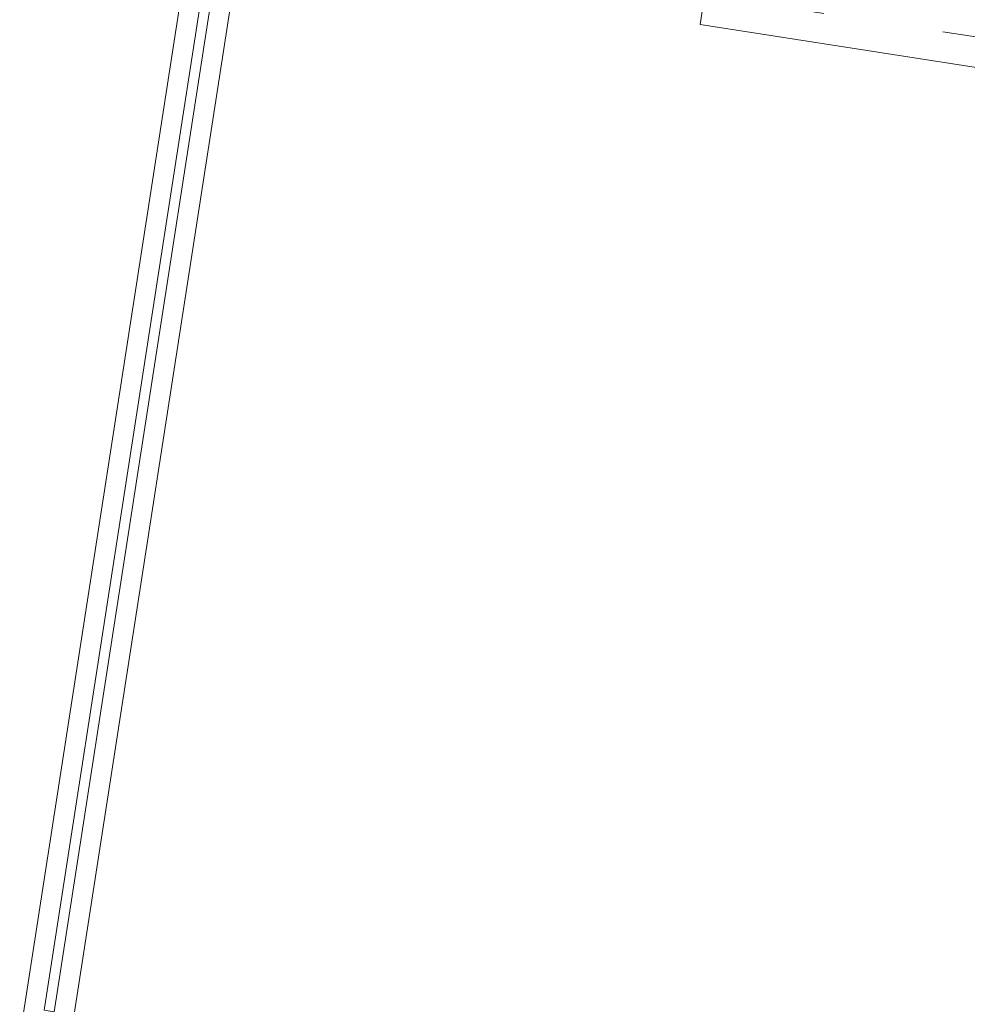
# Model space of a CAD drawing. Header units: metres. Extents: x 5509548 to 5517943, y 5680530 to 5684871.
# Tile 80 of 124: x 5516184.131 to 5516185.075, y 5683283.952 to 5683284.932. Entities that reach past the tile are written whole.
import ezdxf

# ---------------------------------------------------------------- set-up
doc = ezdxf.new("R2010")
doc.units = ezdxf.units.M
doc.linetypes.add('Przerywana', pattern=[240, 120, -120])
for name, color, linetype in [('Nowe_A-Elewacja-Lamele', 7, 'CONTINUOUS'), ('Nowe_A-Ściany-Zewnętrzne', 7, 'CONTINUOUS'), ('Nowe_Okna Archicada', 7, 'CONTINUOUS')]:
    doc.layers.add(name, color=color, linetype=linetype)
for name, color, linetype, lineweight in [('Nowe_A-Elewacja-Lamele_Nr_pióra__11', 7, 'CONTINUOUS', 13), ('Nowe_A-Elewacja-Lamele_Nr_pióra__91', 7, 'CONTINUOUS', 13), ('Nowe_Okna Archicada_Nr_pióra__3', 7, 'CONTINUOUS', 13)]:
    doc.layers.add(name, color=color, linetype=linetype, lineweight=lineweight)

# ---------------------------------------------------------------- blocks, each defined once
blk = doc.blocks.new('WSC Okno dwuskrzydłowe 26')
at = {"layer": 'Nowe_Okna Archicada_Nr_pióra__3', "color": 7, "linetype": 'Przerywana', "lineweight": 13}
blk.add_line((-890, -260), (890, -260), dxfattribs=at)
at = {"layer": 'Nowe_Okna Archicada_Nr_pióra__3', "color": 7, "linetype": 'Continuous', "lineweight": 13}
for p, q in [((910, -290.0000000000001), (910, -260)), ((-910, -290.0000000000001), (910, -290.0000000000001))]:
    blk.add_line(p, q, dxfattribs=at)
blk = doc.blocks.new('Ściana_11', base_point=(90905.07224493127, -117042.597843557))
at = {"layer": 'Nowe_Okna Archicada', "color": 7, "linetype": 'Continuous', "lineweight": 13, "xscale": -1, "zscale": 1000}
blk.add_blockref('WSC Okno dwuskrzydłowe 26', (73405.03421987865, -117117.597843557), dxfattribs=at)
blk = doc.blocks.new('Balustrada_8')
at = {"layer": 'Nowe_A-Elewacja-Lamele_Nr_pióra__11', "color": 7, "linetype": 'Continuous', "lineweight": 13, "flags": 128}
blk.add_lwpolyline([(72010.07224493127, -117407.5979431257), (72000.07224493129, -117407.5979431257), (72000.07224493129, -118477.5979310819), (72010.07224493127, -118477.5979310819)], close=True, dxfattribs=at)
blk.add_lwpolyline([(72010.07224493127, -117407.5979431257), (72000.07224493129, -117407.5979431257), (72000.07224493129, -118477.5979310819), (72010.07224493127, -118477.5979310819)], close=True, dxfattribs=at)
at = {"layer": 'Nowe_A-Elewacja-Lamele_Nr_pióra__91', "color": 7, "linetype": 'Continuous', "lineweight": 13, "flags": 128}
for points in [[(72030.07224493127, -117377.5979431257), (71980.07224493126, -117377.5979431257), (71980.07224493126, -117397.5979431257), (72030.07224493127, -117397.5979431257)], [(72030.07224493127, -117397.5979431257), (71980.07224493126, -117397.5979431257), (71980.07224493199, -118487.5979310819), (72030.072244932, -118487.5979310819)], [(72030.07224493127, -117397.5979431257), (71980.07224493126, -117397.5979431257), (71980.07224493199, -118487.5979310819), (72030.072244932, -118487.5979310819)], [(72030.07224493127, -117397.5979431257), (71980.07224493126, -117397.5979431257), (71980.07224493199, -118487.5979310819), (72030.072244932, -118487.5979310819)], [(72030.072244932, -118487.5979310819), (71980.07224493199, -118487.5979310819), (71980.07224493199, -118507.5979310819), (72030.072244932, -118507.5979310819)]]:
    blk.add_lwpolyline(points, close=True, dxfattribs=at)

msp = doc.modelspace()

# ---------------------------------------------------------------- block references
at = {"layer": 'Nowe_A-Elewacja-Lamele', "color": 7, "linetype": 'Continuous', "lineweight": 13, "xscale": 0.001, "yscale": 0.001, "zscale": 0.001, "rotation": 351.1838518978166}
msp.add_blockref('Balustrada_8', (5516131.164758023, 5683412.058782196), dxfattribs=at)
at = {"layer": 'Nowe_A-Ściany-Zewnętrzne', "color": 7, "lineweight": 25, "xscale": 0.001, "yscale": 0.001, "zscale": 0.001, "rotation": 351.1838518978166}
msp.add_blockref('Ściana_11', (5516203.057349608, 5683282.46650949), dxfattribs=at)

doc.saveas('drawing.dxf')
